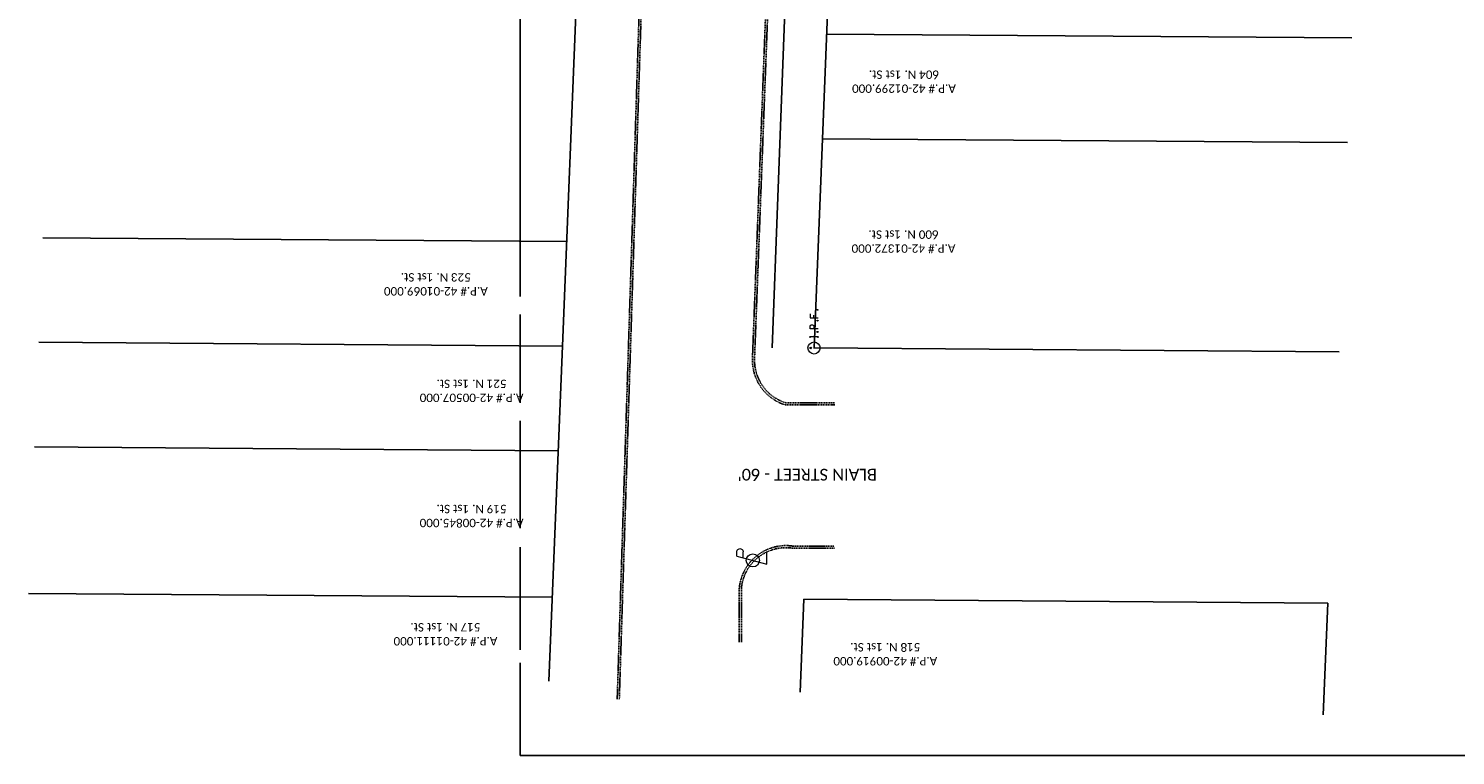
# Model space of a CAD drawing. Header units: feet. Extents: x 2292506 to 2293157, y 268466 to 270056.
# Tile 1 of 7: x 2292509 to 2292849, y 268466 to 268640. Entities that reach past the tile are written whole.
import ezdxf

# ---------------------------------------------------------------- set-up
doc = ezdxf.new("R2010")
doc.units = ezdxf.units.FT
doc.header["$MEASUREMENT"] = 0
for name, pattern in [('gasex', [0]), ('OhDOT_USTN1', [0.055, 0.014, -0.041]), ('rowex', [0])]:
    doc.linetypes.add(name, pattern=pattern)
for name, color, linetype in [('0_Image', 7, 'Continuous'), ('DV_X_Property_Line', 7, 'Continuous'), ('PV_X_Curb', 120, 'OhDOT_USTN1'), ('RW_X_Fee_RW', 6, 'rowex'), ('SV_X_Mon_Cells_Found', 7, 'Continuous'), ('SV_X_Text', 7, 'Continuous'), ('SV_X_Text_Label', 7, 'Continuous'), ('UT_X_Electric_Cells', 1, 'Continuous'), ('UT_X_Gas', 2, 'gasex'), ('UT_X_Misc_Cells', 7, 'Continuous')]:
    doc.layers.add(name, color=color, linetype=linetype)
doc.styles.add('SHR', font='calibri.ttf', dxfattribs={"height": 0.75})
picture_1 = doc.add_image_def('image1.jpg', size_in_pixel=(599, 464))

# ---------------------------------------------------------------- blocks, each defined once
blk = doc.blocks.new('IPID')
at = {"layer": 'SV_X_Mon_Cells_Found', "color": 2, "linetype": 'Continuous', "lineweight": 0}
blk.add_line((0, 0.006), (0, -0.038), dxfattribs=at)
at = {"layer": 'SV_X_Mon_Cells_Found', "color": 2, "linetype": 'Continuous', "lineweight": 0, "flags": 128}
for points in [[(0.102, 0.04), (0.119, 0.04)], [(0.11, -0.04), (0.11, 0.04)], [(0.189, -0.04), (0.189, 0.04), (0.215, 0.04), (0.218, 0.039), (0.222, 0.038), (0.223, 0.037), (0.225, 0.036), (0.227, 0.032), (0.229, 0.029), (0.23, 0.024), (0.23, 0.017), (0.229, 0.014), (0.228, 0.01), (0.226, 0.006), (0.224, 0.004), (0.222, 0.003), (0.219, 0.002), (0.215, 0.001), (0.189, 0.001)], [(0.339, 0.04), (0.301, 0.04), (0.301, -0.04)], [(0.301, 0.001), (0.328, 0.001)], [(0.102, -0.04), (0.119, -0.04)], [(0.158, -0.029), (0.161, -0.029), (0.163, -0.031), (0.164, -0.033), (0.164, -0.036), (0.163, -0.039), (0.161, -0.04), (0.158, -0.04), (0.157, -0.039), (0.155, -0.036), (0.155, -0.033), (0.157, -0.031), (0.158, -0.029)], [(0.271, -0.029), (0.273, -0.029), (0.275, -0.031), (0.277, -0.033), (0.277, -0.036), (0.275, -0.039), (0.273, -0.04), (0.271, -0.04), (0.269, -0.039), (0.267, -0.036), (0.267, -0.033), (0.269, -0.031), (0.271, -0.029)], [(0.378, -0.029), (0.381, -0.029), (0.383, -0.031), (0.384, -0.033), (0.384, -0.036), (0.383, -0.039), (0.381, -0.04), (0.378, -0.04), (0.377, -0.039), (0.375, -0.036), (0.375, -0.033), (0.377, -0.031), (0.378, -0.029)]]:
    blk.add_lwpolyline(points, dxfattribs=at)
at = {"layer": 'SV_X_Mon_Cells_Found', "color": 2, "linetype": 'Continuous', "lineweight": 0}
for centre, radius in [((0, 0), 0.06), ((0, 0.033), 0.008)]:
    blk.add_circle(centre, radius, dxfattribs=at)
blk = doc.blocks.new('PLP')
at = {"layer": 'UT_X_Misc_Cells', "color": 1, "linetype": 'Continuous', "lineweight": 0}
for p, q in [((0.043, 0.16), (0.085, 0.16)), ((0.026, 0.096), (0.085, 0.096))]:
    blk.add_line(p, q, dxfattribs=at)
at = {"layer": 'UT_X_Misc_Cells', "color": 1, "linetype": 'Continuous', "lineweight": 0, "flags": 128}
blk.add_lwpolyline([(0.043, 0.16), (-0.037, -0.14), (0.083, -0.14)], dxfattribs=at)
at = {"layer": 'UT_X_Misc_Cells', "color": 1, "linetype": 'Continuous', "lineweight": 0}
blk.add_circle((0, 0), 0.065, dxfattribs=at)
at = {"layer": 'UT_X_Misc_Cells', "color": 1, "linetype": 'Continuous', "lineweight": 0, "extrusion": (0, 0, -1)}
blk.add_arc((-0.086, 0.128), 0.0319, 88.8767, 271.1233, dxfattribs=at)

msp = doc.modelspace()

# ---------------------------------------------------------------- linework, layer by layer
at = {"layer": 'DV_X_Property_Line'}
for p, q in [((2292824.65, 268637.46), (2292699.29, 268638.38)), ((2292823.64, 268612.48), (2292698.29, 268613.4)), ((2292512.19, 268589.77), (2292637.25, 268588.86)), ((2292511.19, 268564.79), (2292636.25, 268563.88)), ((2292510.17, 268539.81), (2292635.24, 268538.9)), ((2292508.76, 268504.84), (2292633.83, 268503.93))]:
    msp.add_line(p, q, dxfattribs=at)
at = {"layer": 'PV_X_Curb', "flags": 128}
for points in [[(2292706.17, 268817.16), (2292705.55, 268813.15), (2292695.9, 268814.37), (2292691.54, 268812.42), (2292691.07, 268809.86), (2292689.11, 268758.31), (2292681.58, 268560.86, 0.336884), (2292689.39, 268549.85), (2292701.24, 268549.85)], [(2292706.66, 268817.08), (2292705.98, 268812.6), (2292695.98, 268813.86), (2292691.99, 268812.07), (2292691.57, 268809.8), (2292689.61, 268758.29), (2292682.08, 268560.85, 0.334873), (2292689.47, 268550.35), (2292701.24, 268550.35)]]:
    msp.add_lwpolyline(points, format="xyb", dxfattribs=at)
at = {"layer": 'PV_X_Curb'}
for points in [[(2292658.04, 268753.74), (2292649.29, 268479.5)], [(2292658.54, 268753.72), (2292649.79, 268479.49)]]:
    msp.add_lwpolyline(points, dxfattribs=at)
for points in [[(2292678.44, 268493.23), (2292678.44, 268506.14, -0.433204), (2292691.34, 268516.12), (2292701.19, 268516.12)], [(2292678.94, 268493.23), (2292678.94, 268506.11, -0.433649), (2292691.3, 268515.62), (2292701.19, 268515.62)]]:
    msp.add_lwpolyline(points, format="xyb", dxfattribs=at)
at = {"layer": 'RW_X_Fee_RW'}
for p, q in [((2292636.33, 268565.85), (2292646.33, 268814.54)), ((2292696.28, 268563.44), (2292706.33, 268813.23)), ((2292633.01, 268483.86), (2292636.33, 268565.86)), ((2292696.28, 268563.44), (2292821.62, 268562.53)), ((2292693.86, 268503.46), (2292692.96, 268481.26)), ((2292693.86, 268503.46), (2292818.92, 268502.55)), ((2292818.92, 268502.55), (2292817.84, 268475.83))]:
    msp.add_line(p, q, dxfattribs=at)
at = {"layer": 'UT_X_Gas'}
msp.add_lwpolyline([(2292686.28, 268563.44), (2292701.57, 268969.84), (2292706.35, 269090.28)], dxfattribs=at)

# ---------------------------------------------------------------- block references
at = {"layer": 'SV_X_Mon_Cells_Found', "xscale": 24, "yscale": 24, "zscale": 24, "rotation": 90}
msp.add_blockref('IPID', (2292696.28, 268563.44), dxfattribs=at)
at = {"layer": 'UT_X_Electric_Cells', "xscale": 24, "yscale": 24, "zscale": 24, "rotation": 90}
msp.add_blockref('PLP', (2292681.68, 268512.71), dxfattribs=at)

# ---------------------------------------------------------------- texts
at = {"layer": 'SV_X_Text', "char_height": 2, "attachment_point": 2, "rotation": 180, "style": 'SHR'}
for s, width, insert in [('Eric Heller\\PA.P.# 42-01299.000\\P604 N. 1st St.', 61.3083, (2292717.75, 268621.02)), ('Daniel Robert Polka\\PA.P.# 42-01372.000\\P600 N. 1st St.', 61.3083, (2292717.64, 268582.84)), ('Holmes Premier Properties, LLC\\PA.P.# 42-01069.000\\P523 N. 1st St.', 71.0531, (2292606, 268572.63)), ('Celelia A. Everhart\\PA.P.# 42-00507.000\\P521 N. 1st St.', 71.0531, (2292614.53, 268547.2)), ('Village of Dennison\\PA.P.# 42-00845.000\\P519 N. 1st St.', 71.0531, (2292614.53, 268517.32)), ('R & N Ventures No. 4 LTD\\PA.P.# 42-01111.000\\P517 N. 1st St.', 71.0531, (2292608.29, 268489.08)), ('Scott A. Bloom\\PA.P.# 42-00919.000\\P518 N. 1st St.', 61.3083, (2292713.29, 268484.31))]:
    msp.add_mtext_dynamic_manual_height_columns(s, width=width, gutter_width=1, heights=[0], dxfattribs=dict(at, insert=insert))
at = {"layer": 'SV_X_Text_Label', "style": 'SHR'}
msp.add_text("BLAIN STREET - 60'", height=2.8, rotation=180, dxfattribs=at).set_placement((2292711.28, 268534.59))

# ---------------------------------------------------------------- pictures from other files: only their frames are drawn
at = {"layer": '0_Image'}
image = msp.add_image(picture_1, insert=(2292626.14, 268466.15), size_in_units=(530.36, 410.83), dxfattribs=dict(at, fade=45))
image.dxf.flags = 7

# ---------------------------------------------------------------- next in the draw order: wipeouts: each hides what was drawn before it
for points in [[(2292707.82, 268619.86), (2292708.03, 268624.03), (2292759.14, 268623.93), (2292759.24, 268619.99)], [(2292699.42, 268581.73), (2292699.61, 268585.56), (2292750.74, 268585.5), (2292750.83, 268581.86)], [(2292573.13, 268571.35), (2292582.79, 268575.04), (2292634.79, 268575.84), (2292634.89, 268571.48)], [(2292580.98, 268545.95), (2292581.18, 268550.05), (2292632.29, 268550.32), (2292632.39, 268546.08)], [(2292580.58, 268515.84), (2292580.77, 268519.65), (2292631.9, 268520.49), (2292632, 268515.97)], [(2292580.73, 268488.2), (2292580.9, 268491.75), (2292632.07, 268491.24), (2292632.14, 268488.33)], [(2292699.02, 268483.27), (2292699.23, 268487.55), (2292750.36, 268486.38), (2292750.43, 268483.4)]]:
    msp.add_wipeout(points)

doc.saveas('drawing.dxf')
